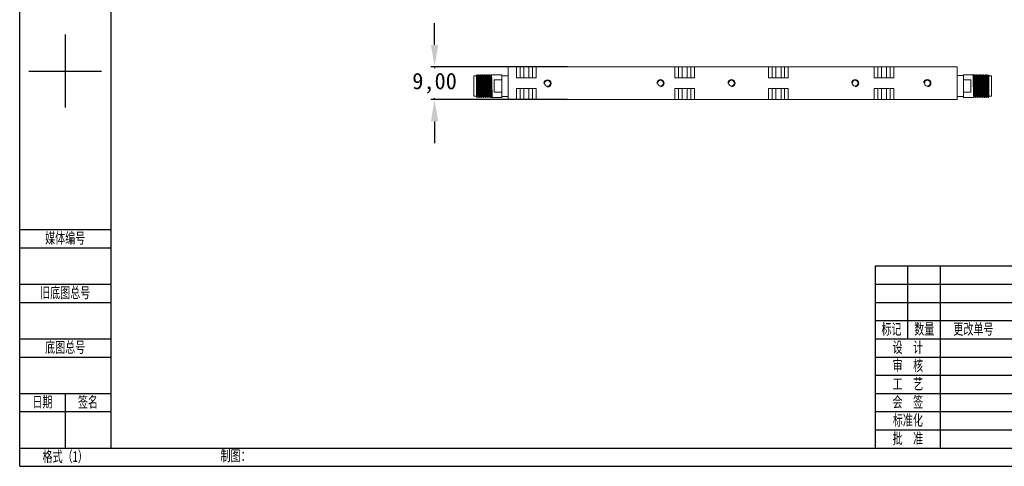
# Model space of a CAD drawing. Header units: millimetres. Extents: x 10 to 887, y 6 to 303.
# Tile 11 of 17: x 467 to 737, y 6 to 129. Entities that reach past the tile are written whole.
import ezdxf

# ---------------------------------------------------------------- set-up
doc = ezdxf.new("R2010")
doc.units = ezdxf.units.MM
doc.header["$PDSIZE"] = -1
doc.layers.add('图框周边', color=6, linetype='Continuous')
doc.layers.add('图框线', color=7, linetype='Continuous', lineweight=30)
doc.styles.add('STYLE1', font='txt', dxfattribs={"width": 0.707})
doc.dimstyles.new('ISO-25', dxfattribs={"dimtxt": 2.5, "dimasz": 2.5, "dimexe": 1.25, "dimexo": 0.625, "dimtad": 1, "dimtxsty": 'Standard', "dimcen": 2.5, "dimadec": 0, "dimazin": 0, "dimtfac": 1, "dimtmove": 0, "dimatfit": 3, "dimfxl": 1, "dimarcsym": 0})

# ---------------------------------------------------------------- blocks, each defined once
blk = doc.blocks.new('*D73')
at = {"color": 0, "lineweight": -2, "transparency": 16777216}
for p, q in [((580.88, 122.15), (580.88, 128.14)), ((617.43, 116.15), (579.89, 116.15)), ((580.88, 116.15), (580.88, 115.81)), ((617.43, 107.15), (579.89, 107.15)), ((580.88, 107.15), (580.88, 107.5)), ((580.88, 101.16), (580.88, 95.17))]:
    blk.add_line(p, q, dxfattribs=at)
at = {"color": 0, "transparency": 16777216}
for points in [[(579.88, 122.15), (581.88, 122.15), (580.88, 116.15)], [(579.88, 101.16), (581.88, 101.16), (580.88, 107.15)]]:
    blk.add_solid(points, dxfattribs=at)
at = {"layer": 'Defpoints', "color": 0, "transparency": 16777216}
for p in [(580.88, 116.15), (618.42, 116.15), (618.42, 107.15)]:
    blk.add_point(p, dxfattribs=at)
at = {"color": 0, "transparency": 16777216, "insert": (580.88, 111.65), "char_height": 6.35, "attachment_point": 5}
blk.add_mtext('{\\H0.70866x;9,00}', dxfattribs=at)

msp = doc.modelspace()

# ---------------------------------------------------------------- linework, layer by layer
at = {"color": 7, "linetype": 'Continuous', "lineweight": 15}
for p, q in [((592.355, 113.661), (591.655, 113.661)), ((591.655, 113.661), (591.655, 108.061)), ((592.355, 111.324), (592.355, 113.661)), ((592.605, 113.961), (592.505, 113.961)), ((593.105, 113.961), (593.005, 113.961)), ((593.605, 113.961), (593.505, 113.961)), ((594.105, 113.961), (594.005, 113.961)), ((594.605, 113.961), (594.505, 113.961)), ((595.105, 113.961), (595.005, 113.961)), ((595.605, 113.961), (595.505, 113.961)), ((596.105, 113.961), (596.005, 113.961)), ((599.355, 113.961), (596.505, 113.961)), ((599.355, 113.711), (599.355, 113.961)), ((599.355, 107.968), (599.355, 113.711)), ((601.055, 113.711), (599.355, 113.711)), ((601.055, 116.155), (601.055, 107.155)), ((603.355, 116.155), (601.055, 116.155)), ((603.355, 113.155), (603.355, 116.155)), ((604.355, 116.155), (603.355, 116.155)), ((604.355, 113.155), (604.355, 116.155)), ((605.355, 116.155), (604.355, 116.155)), ((605.355, 113.155), (605.355, 116.155)), ((606.755, 116.155), (605.355, 116.155)), ((606.755, 113.155), (606.755, 116.155)), ((607.755, 116.155), (606.755, 116.155)), ((607.755, 113.155), (607.755, 116.155)), ((608.755, 116.155), (607.755, 116.155)), ((646.859, 116.155), (608.755, 116.155)), ((608.755, 113.155), (608.755, 116.155)), ((646.859, 113.155), (646.859, 116.155)), ((647.859, 116.155), (646.859, 116.155)), ((647.859, 113.155), (647.859, 116.155)), ((648.859, 116.155), (647.859, 116.155)), ((648.859, 113.155), (648.859, 116.155)), ((650.259, 116.155), (648.859, 116.155)), ((650.259, 113.155), (650.259, 116.155)), ((651.259, 116.155), (650.259, 116.155)), ((651.259, 113.155), (651.259, 116.155)), ((652.259, 116.155), (651.259, 116.155)), ((652.259, 113.155), (652.259, 116.155)), ((672.655, 116.155), (652.259, 116.155)), ((672.655, 113.155), (672.655, 116.155)), ((673.655, 116.155), (672.655, 116.155)), ((673.655, 113.155), (673.655, 116.155)), ((674.655, 116.155), (673.655, 116.155)), ((674.655, 113.155), (674.655, 116.155)), ((676.055, 116.155), (674.655, 116.155)), ((676.055, 113.155), (676.055, 116.155)), ((677.055, 116.155), (676.055, 116.155)), ((677.055, 113.155), (677.055, 116.155)), ((678.055, 116.155), (677.055, 116.155)), ((678.055, 113.155), (678.055, 116.155)), ((701.655, 116.155), (678.055, 116.155)), ((701.655, 113.155), (701.655, 116.155)), ((702.655, 116.155), (701.655, 116.155)), ((702.655, 113.155), (702.655, 116.155)), ((703.655, 116.155), (702.655, 116.155)), ((703.655, 113.155), (703.655, 116.155)), ((705.055, 116.155), (703.655, 116.155)), ((705.055, 113.155), (705.055, 116.155)), ((706.055, 116.155), (705.055, 116.155)), ((706.055, 113.155), (706.055, 116.155)), ((707.055, 116.155), (706.055, 116.155)), ((707.055, 113.155), (707.055, 116.155)), ((724.455, 116.155), (707.055, 116.155)), ((724.455, 116.155), (724.455, 107.155)), ((726.155, 113.754), (724.455, 113.754)), ((728.755, 113.961), (726.155, 113.961)), ((726.155, 113.961), (726.155, 113.754)), ((726.155, 113.754), (726.155, 108.011)), ((728.755, 113.961), (729.155, 113.961)), ((729.155, 113.961), (728.956, 113.531)), ((729.255, 113.961), (729.155, 113.961)), ((729.755, 113.961), (729.655, 113.961)), ((730.255, 113.961), (730.155, 113.961)), ((730.755, 113.961), (730.655, 113.961)), ((731.255, 113.961), (731.155, 113.961)), ((731.755, 113.961), (731.655, 113.961)), ((732.255, 113.961), (732.155, 113.961)), ((732.755, 113.961), (732.655, 113.961)), ((733.855, 113.661), (733.155, 113.661)), ((733.855, 108.061), (733.855, 113.661)), ((597.277, 112.549), (599.355, 112.549)), ((597.277, 109.173), (597.277, 112.549)), ((608.755, 113.155), (603.355, 113.155)), ((652.259, 113.155), (646.859, 113.155)), ((678.055, 113.155), (672.655, 113.155)), ((707.055, 113.155), (701.655, 113.155)), ((726.155, 112.549), (728.233, 112.549)), ((728.233, 112.549), (728.233, 109.173)), ((599.355, 109.173), (597.277, 109.173)), ((603.355, 110.155), (608.755, 110.155)), ((603.355, 110.155), (603.355, 107.155)), ((604.355, 110.155), (604.355, 107.155)), ((605.355, 110.155), (605.355, 107.155)), ((606.755, 110.155), (606.755, 107.155)), ((607.755, 110.155), (607.755, 107.155)), ((608.755, 110.155), (608.755, 107.155)), ((646.855, 110.155), (652.255, 110.155)), ((646.855, 110.155), (646.855, 107.155)), ((647.855, 110.155), (647.855, 107.155)), ((648.855, 110.155), (648.855, 107.155)), ((650.255, 110.155), (650.255, 107.155)), ((651.255, 110.155), (651.255, 107.155)), ((652.255, 110.155), (652.255, 107.155)), ((672.655, 110.155), (678.055, 110.155)), ((672.655, 110.155), (672.655, 107.155)), ((673.655, 110.155), (673.655, 107.155)), ((674.655, 110.155), (674.655, 107.155)), ((676.055, 110.155), (676.055, 107.155)), ((677.055, 110.155), (677.055, 107.155)), ((678.055, 110.155), (678.055, 107.155)), ((701.655, 110.155), (707.055, 110.155)), ((701.655, 110.155), (701.655, 107.155)), ((702.655, 110.155), (702.655, 107.155)), ((703.655, 110.155), (703.655, 107.155)), ((705.055, 110.155), (705.055, 107.155)), ((706.055, 110.155), (706.055, 107.155)), ((707.055, 110.155), (707.055, 107.155)), ((728.233, 109.173), (726.155, 109.173)), ((733.155, 110.397), (733.155, 108.061)), ((591.655, 108.061), (592.355, 108.061)), ((592.755, 107.761), (592.855, 107.761)), ((593.255, 107.761), (593.355, 107.761)), ((593.755, 107.761), (593.855, 107.761)), ((594.255, 107.761), (594.355, 107.761)), ((594.755, 107.761), (594.855, 107.761)), ((595.255, 107.761), (595.355, 107.761)), ((595.755, 107.761), (595.855, 107.761)), ((596.255, 107.761), (596.355, 107.761)), ((596.355, 107.761), (596.554, 108.191)), ((596.755, 107.761), (596.355, 107.761)), ((596.755, 107.761), (599.355, 107.761)), ((599.355, 107.968), (601.055, 107.968)), ((599.355, 107.761), (599.355, 107.968)), ((603.355, 107.155), (601.055, 107.155)), ((603.355, 107.155), (604.355, 107.155)), ((604.355, 107.155), (605.355, 107.155)), ((605.355, 107.155), (606.755, 107.155)), ((606.755, 107.155), (607.755, 107.155)), ((607.755, 107.155), (608.755, 107.155)), ((646.855, 107.155), (608.755, 107.155)), ((646.855, 107.155), (647.855, 107.155)), ((647.855, 107.155), (648.855, 107.155)), ((648.855, 107.155), (650.255, 107.155)), ((650.255, 107.155), (651.255, 107.155)), ((651.255, 107.155), (652.255, 107.155)), ((672.655, 107.155), (652.255, 107.155)), ((672.655, 107.155), (673.655, 107.155)), ((673.655, 107.155), (674.655, 107.155)), ((674.655, 107.155), (676.055, 107.155)), ((676.055, 107.155), (677.055, 107.155)), ((677.055, 107.155), (678.055, 107.155)), ((701.655, 107.155), (678.055, 107.155)), ((701.655, 107.155), (702.655, 107.155)), ((702.655, 107.155), (703.655, 107.155)), ((703.655, 107.155), (705.055, 107.155)), ((705.055, 107.155), (706.055, 107.155)), ((706.055, 107.155), (707.055, 107.155)), ((724.455, 107.155), (707.055, 107.155)), ((724.455, 108.011), (726.155, 108.011)), ((726.155, 108.011), (726.155, 107.761)), ((726.155, 107.761), (729.005, 107.761)), ((729.405, 107.761), (729.505, 107.761)), ((729.905, 107.761), (730.005, 107.761)), ((730.405, 107.761), (730.505, 107.761)), ((730.905, 107.761), (731.005, 107.761)), ((731.405, 107.761), (731.505, 107.761)), ((731.905, 107.761), (732.005, 107.761)), ((732.405, 107.761), (732.505, 107.761)), ((732.905, 107.761), (733.005, 107.761)), ((733.155, 108.061), (733.855, 108.061))]:
    msp.add_line(p, q, dxfattribs=at)
at = {"color": 7, "linetype": 'Continuous', "lineweight": 15, "flags": 128}
msp.add_lwpolyline([(596.301, 113.493), (596.317, 113.497), (596.344, 113.215), (596.372, 112.667), (596.396, 111.951), (596.423, 111.095), (596.451, 110.201), (596.476, 109.411), (596.502, 108.763), (596.53, 108.335), (596.555, 108.193), (596.555, 108.193)], dxfattribs=at)
at = {"color": 7, "linetype": 'Continuous', "lineweight": 15}
for centre in [(611.912, 111.586), (642.944, 111.655), (662.456, 111.655), (696.408, 111.655), (716.254, 111.655)]:
    msp.add_circle(centre, 0.8, dxfattribs=at)
for centre in [(611.912, 111.586), (642.944, 111.655), (662.456, 111.655), (696.408, 111.655), (716.254, 111.655)]:
    msp.add_arc(centre, 1, 270, 180, dxfattribs=at)
for points, knots in [([(592.501, 113.957), (592.468, 113.885), (592.401, 113.74), (592.334, 113.596), (592.301, 113.524)], [0, 0, 0, 0, 0.50005128, 1, 1, 1, 1]), ([(592.755, 107.761), (592.747, 107.795), (592.73, 107.864), (592.701, 108.398), (592.674, 109.186), (592.649, 110.169), (592.62, 111.228), (592.593, 112.247), (592.569, 113.107), (592.54, 113.723), (592.518, 113.921), (592.507, 113.978), (592.502, 113.945), (592.501, 113.934)], [0, 0, 0, 0, 0.10562646, 0.21125215, 0.31689896, 0.42253409, 0.52816694, 0.63381301, 0.73945041, 0.84508428, 0.95072948, 0.98354543, 1, 1, 1, 1]), ([(592.81, 113.524), (592.776, 113.596), (592.709, 113.74), (592.642, 113.885), (592.609, 113.957)], [0, 0, 0, 0, 0.49993556, 1, 1, 1, 1]), ([(592.859, 107.769), (592.858, 107.766), (592.848, 107.74), (592.829, 107.884), (592.801, 108.393), (592.774, 109.187), (592.749, 110.168), (592.72, 111.228), (592.693, 112.246), (592.669, 113.11), (592.64, 113.712), (592.62, 113.934), (592.61, 113.95), (592.609, 113.953)], [0, 0, 0, 0, 0.0165535, 0.1239465, 0.2313387, 0.3387524, 0.4461542, 0.5535537, 0.6609666, 0.7683708, 0.8757713, 0.9831834, 1, 1, 1, 1]), ([(593.001, 113.957), (592.968, 113.885), (592.903, 113.743), (592.837, 113.602), (592.805, 113.533)], [0, 0, 0, 0, 0.5113314, 1, 1, 1, 1]), ([(593.255, 107.761), (593.247, 107.795), (593.23, 107.864), (593.201, 108.398), (593.174, 109.186), (593.149, 110.169), (593.12, 111.228), (593.093, 112.247), (593.069, 113.107), (593.04, 113.723), (593.018, 113.921), (593.007, 113.978), (593.002, 113.945), (593.001, 113.934)], [0, 0, 0, 0, 0.1056268, 0.2112528, 0.3168999, 0.4225353, 0.5281685, 0.6338149, 0.7394526, 0.8450868, 0.9507323, 0.9835484, 1, 1, 1, 1]), ([(593.31, 113.524), (593.276, 113.596), (593.209, 113.74), (593.142, 113.885), (593.109, 113.957)], [0, 0, 0, 0, 0.4999561, 1, 1, 1, 1]), ([(593.359, 107.769), (593.358, 107.766), (593.348, 107.74), (593.329, 107.884), (593.301, 108.393), (593.274, 109.187), (593.249, 110.168), (593.22, 111.228), (593.193, 112.246), (593.169, 113.11), (593.14, 113.712), (593.12, 113.934), (593.11, 113.95), (593.109, 113.953)], [0, 0, 0, 0, 0.0165491, 0.1239434, 0.2313369, 0.3387519, 0.4461551, 0.5535559, 0.6609701, 0.7683756, 0.8757774, 0.9831908, 1, 1, 1, 1]), ([(593.501, 113.957), (593.468, 113.885), (593.403, 113.743), (593.337, 113.602), (593.305, 113.533)], [0, 0, 0, 0, 0.5113322, 1, 1, 1, 1]), ([(593.755, 107.761), (593.747, 107.795), (593.73, 107.864), (593.701, 108.398), (593.674, 109.186), (593.649, 110.169), (593.62, 111.228), (593.593, 112.247), (593.569, 113.107), (593.54, 113.723), (593.518, 113.921), (593.507, 113.978), (593.502, 113.945), (593.501, 113.934)], [0, 0, 0, 0, 0.1056264, 0.211252, 0.3168987, 0.4225337, 0.5281665, 0.6338125, 0.7394498, 0.8450835, 0.9507287, 0.9835446, 1, 1, 1, 1]), ([(593.81, 113.524), (593.776, 113.596), (593.709, 113.74), (593.642, 113.885), (593.609, 113.957)], [0, 0, 0, 0, 0.49994075, 1, 1, 1, 1]), ([(593.859, 107.769), (593.858, 107.766), (593.848, 107.74), (593.829, 107.884), (593.801, 108.393), (593.774, 109.187), (593.749, 110.168), (593.72, 111.228), (593.693, 112.246), (593.669, 113.11), (593.64, 113.712), (593.62, 113.934), (593.61, 113.95), (593.609, 113.953)], [0, 0, 0, 0, 0.0165673, 0.1239597, 0.2313513, 0.3387644, 0.4461656, 0.5535646, 0.6609769, 0.7683805, 0.8757804, 0.9831919, 1, 1, 1, 1]), ([(594.001, 113.957), (593.968, 113.885), (593.903, 113.743), (593.837, 113.602), (593.805, 113.533)], [0, 0, 0, 0, 0.5113314, 1, 1, 1, 1]), ([(594.255, 107.761), (594.247, 107.795), (594.23, 107.864), (594.201, 108.398), (594.174, 109.186), (594.149, 110.169), (594.12, 111.228), (594.093, 112.247), (594.069, 113.107), (594.04, 113.723), (594.018, 113.921), (594.007, 113.978), (594.002, 113.945), (594.001, 113.934)], [0, 0, 0, 0, 0.1056262, 0.2112516, 0.3168982, 0.4225331, 0.5281657, 0.6338115, 0.7394487, 0.8450823, 0.9507272, 0.9835431, 1, 1, 1, 1]), ([(594.31, 113.524), (594.276, 113.596), (594.209, 113.74), (594.142, 113.885), (594.109, 113.957)], [0, 0, 0, 0, 0.4999479, 1, 1, 1, 1]), ([(594.359, 107.769), (594.358, 107.766), (594.348, 107.74), (594.329, 107.884), (594.301, 108.393), (594.274, 109.187), (594.249, 110.168), (594.22, 111.228), (594.193, 112.246), (594.169, 113.11), (594.14, 113.712), (594.12, 113.934), (594.11, 113.95), (594.109, 113.953)], [0, 0, 0, 0, 0.0165482, 0.1239421, 0.2313352, 0.3387498, 0.4461526, 0.553553, 0.6609668, 0.7683719, 0.8757733, 0.9831863, 1, 1, 1, 1]), ([(594.501, 113.957), (594.468, 113.885), (594.403, 113.743), (594.337, 113.602), (594.305, 113.533)], [0, 0, 0, 0, 0.5113314, 1, 1, 1, 1]), ([(594.755, 107.761), (594.747, 107.795), (594.73, 107.864), (594.701, 108.398), (594.674, 109.186), (594.649, 110.169), (594.62, 111.228), (594.593, 112.247), (594.569, 113.107), (594.54, 113.723), (594.518, 113.921), (594.507, 113.978), (594.503, 113.945), (594.501, 113.934)], [0, 0, 0, 0, 0.10562686, 0.21125293, 0.31690014, 0.42253566, 0.52816891, 0.63381538, 0.73945318, 0.84508743, 0.95073303, 0.98354909, 1, 1, 1, 1]), ([(594.81, 113.524), (594.776, 113.596), (594.709, 113.74), (594.642, 113.885), (594.609, 113.957)], [0, 0, 0, 0, 0.49995629, 1, 1, 1, 1]), ([(594.859, 107.769), (594.858, 107.766), (594.848, 107.74), (594.829, 107.884), (594.801, 108.393), (594.774, 109.187), (594.749, 110.168), (594.72, 111.228), (594.693, 112.246), (594.669, 113.11), (594.64, 113.712), (594.62, 113.934), (594.61, 113.95), (594.609, 113.953)], [0, 0, 0, 0, 0.0165581, 0.1239509, 0.231343, 0.3387565, 0.4461581, 0.5535575, 0.6609702, 0.7683742, 0.8757746, 0.9831864, 1, 1, 1, 1]), ([(595.001, 113.957), (594.968, 113.885), (594.903, 113.743), (594.837, 113.602), (594.805, 113.533)], [0, 0, 0, 0, 0.5113251, 1, 1, 1, 1]), ([(595.255, 107.761), (595.247, 107.795), (595.23, 107.864), (595.201, 108.398), (595.174, 109.186), (595.149, 110.169), (595.12, 111.228), (595.093, 112.247), (595.069, 113.107), (595.04, 113.723), (595.018, 113.921), (595.007, 113.978), (595.002, 113.945), (595.001, 113.934)], [0, 0, 0, 0, 0.10562606, 0.21125133, 0.31689773, 0.42253245, 0.52816491, 0.63381057, 0.73944757, 0.84508102, 0.95072582, 0.98354164, 1, 1, 1, 1]), ([(595.31, 113.524), (595.276, 113.596), (595.209, 113.74), (595.142, 113.885), (595.109, 113.957)], [0, 0, 0, 0, 0.4999468, 1, 1, 1, 1]), ([(595.359, 107.769), (595.358, 107.766), (595.348, 107.74), (595.329, 107.884), (595.301, 108.393), (595.274, 109.187), (595.249, 110.168), (595.22, 111.228), (595.193, 112.246), (595.169, 113.11), (595.14, 113.712), (595.12, 113.934), (595.11, 113.95), (595.109, 113.953)], [0, 0, 0, 0, 0.0165558, 0.1239488, 0.231341, 0.33875469, 0.4461565, 0.55355601, 0.66096895, 0.76837307, 0.8757736, 0.98318566, 1, 1, 1, 1]), ([(595.501, 113.957), (595.468, 113.885), (595.403, 113.743), (595.337, 113.602), (595.305, 113.533)], [0, 0, 0, 0, 0.51133217, 1, 1, 1, 1]), ([(595.755, 107.761), (595.747, 107.795), (595.73, 107.864), (595.701, 108.398), (595.674, 109.186), (595.649, 110.169), (595.62, 111.228), (595.593, 112.247), (595.569, 113.107), (595.54, 113.723), (595.518, 113.921), (595.507, 113.978), (595.502, 113.945), (595.501, 113.934)], [0, 0, 0, 0, 0.1056262, 0.2112516, 0.3168982, 0.4225331, 0.5281657, 0.6338115, 0.7394487, 0.8450823, 0.9507272, 0.9835431, 1, 1, 1, 1]), ([(595.81, 113.524), (595.776, 113.596), (595.709, 113.74), (595.642, 113.885), (595.609, 113.957)], [0, 0, 0, 0, 0.499953, 1, 1, 1, 1]), ([(595.859, 107.769), (595.858, 107.766), (595.848, 107.74), (595.829, 107.884), (595.801, 108.393), (595.774, 109.187), (595.749, 110.168), (595.72, 111.228), (595.693, 112.246), (595.669, 113.11), (595.64, 113.712), (595.62, 113.934), (595.61, 113.95), (595.609, 113.953)], [0, 0, 0, 0, 0.01655, 0.1239454, 0.23134, 0.3387561, 0.4461603, 0.5535622, 0.6609775, 0.7683841, 0.875787, 0.9832014, 1, 1, 1, 1]), ([(596.001, 113.957), (595.968, 113.885), (595.903, 113.743), (595.837, 113.602), (595.805, 113.533)], [0, 0, 0, 0, 0.5113251, 1, 1, 1, 1]), ([(596.255, 107.761), (596.247, 107.795), (596.23, 107.864), (596.201, 108.398), (596.174, 109.186), (596.149, 110.169), (596.12, 111.228), (596.093, 112.247), (596.069, 113.107), (596.04, 113.723), (596.018, 113.921), (596.007, 113.978), (596.002, 113.945), (596.001, 113.934)], [0, 0, 0, 0, 0.1056261, 0.2112513, 0.3168977, 0.4225325, 0.5281649, 0.6338106, 0.7394476, 0.845081, 0.9507258, 0.9835416, 1, 1, 1, 1]), ([(596.31, 113.524), (596.276, 113.596), (596.209, 113.74), (596.142, 113.885), (596.109, 113.957)], [0, 0, 0, 0, 0.4999417, 1, 1, 1, 1]), ([(596.355, 107.761), (596.347, 107.795), (596.33, 107.864), (596.301, 108.398), (596.274, 109.186), (596.249, 110.169), (596.22, 111.228), (596.193, 112.246), (596.169, 113.11), (596.14, 113.712), (596.12, 113.934), (596.11, 113.95), (596.109, 113.953)], [0, 0, 0, 0, 0.10920082, 0.21840084, 0.3276227, 0.43683248, 0.54603992, 0.65526102, 0.76447315, 0.87368162, 0.98290182, 1, 1, 1, 1]), ([(596.501, 113.957), (596.468, 113.885), (596.403, 113.743), (596.337, 113.602), (596.305, 113.533)], [0, 0, 0, 0, 0.5113396, 1, 1, 1, 1]), ([(596.755, 107.761), (596.747, 107.795), (596.73, 107.864), (596.701, 108.398), (596.674, 109.186), (596.649, 110.169), (596.62, 111.228), (596.593, 112.247), (596.569, 113.107), (596.54, 113.723), (596.518, 113.921), (596.507, 113.978), (596.502, 113.945), (596.501, 113.934)], [0, 0, 0, 0, 0.1056252, 0.2112495, 0.3168951, 0.4225289, 0.5281604, 0.6338052, 0.7394413, 0.8450739, 0.9507178, 0.9835333, 1, 1, 1, 1]), ([(728.755, 113.961), (728.764, 113.927), (728.781, 113.858), (728.81, 113.324), (728.836, 112.536), (728.861, 111.553), (728.89, 110.494), (728.917, 109.475), (728.942, 108.615), (728.97, 107.999), (728.992, 107.801), (729.004, 107.744), (729.008, 107.777), (729.009, 107.788)], [0, 0, 0, 0, 0.1056252, 0.2112499, 0.3168948, 0.4225289, 0.5281611, 0.6338058, 0.7394419, 0.8450739, 0.9507178, 0.9835341, 1, 1, 1, 1]), ([(728.96, 113.524), (728.926, 113.596), (728.859, 113.74), (728.792, 113.885), (728.759, 113.957)], [0, 0, 0, 0, 0.49995497, 1, 1, 1, 1]), ([(729.155, 113.961), (729.164, 113.927), (729.181, 113.858), (729.21, 113.324), (729.236, 112.536), (729.261, 111.553), (729.29, 110.494), (729.317, 109.476), (729.342, 108.613), (729.371, 108.007), (729.392, 107.779), (729.403, 107.764), (729.405, 107.761)], [0, 0, 0, 0, 0.1073936, 0.2147865, 0.3222001, 0.4296027, 0.5370034, 0.6444168, 0.7518213, 0.8592218, 0.9666343, 1, 1, 1, 1]), ([(729.255, 113.961), (729.264, 113.927), (729.281, 113.858), (729.31, 113.324), (729.336, 112.536), (729.361, 111.553), (729.39, 110.494), (729.417, 109.475), (729.442, 108.615), (729.47, 107.999), (729.492, 107.801), (729.504, 107.744), (729.508, 107.777), (729.509, 107.788)], [0, 0, 0, 0, 0.1056261, 0.2112516, 0.3168975, 0.4225324, 0.5281656, 0.6338112, 0.7394481, 0.8450811, 0.9507258, 0.9835424, 1, 1, 1, 1]), ([(729.46, 113.524), (729.426, 113.596), (729.359, 113.74), (729.292, 113.885), (729.259, 113.957)], [0, 0, 0, 0, 0.49994778, 1, 1, 1, 1]), ([(729.651, 113.957), (729.618, 113.885), (729.553, 113.743), (729.487, 113.602), (729.455, 113.533)], [0, 0, 0, 0, 0.5111473, 1, 1, 1, 1]), ([(729.655, 113.961), (729.664, 113.927), (729.681, 113.858), (729.71, 113.324), (729.736, 112.536), (729.761, 111.553), (729.79, 110.494), (729.817, 109.476), (729.842, 108.613), (729.871, 108.007), (729.892, 107.779), (729.903, 107.764), (729.905, 107.761)], [0, 0, 0, 0, 0.1073936, 0.2147865, 0.3222001, 0.4296027, 0.5370034, 0.6444167, 0.7518213, 0.8592218, 0.9666343, 1, 1, 1, 1]), ([(729.755, 113.961), (729.764, 113.927), (729.781, 113.858), (729.81, 113.324), (729.836, 112.536), (729.861, 111.553), (729.89, 110.494), (729.917, 109.475), (729.942, 108.615), (729.97, 107.999), (729.992, 107.801), (730.004, 107.744), (730.008, 107.777), (730.009, 107.788)], [0, 0, 0, 0, 0.10562628, 0.21125196, 0.31689795, 0.42253307, 0.52816637, 0.63381214, 0.73944924, 0.84508236, 0.95072726, 0.98354385, 1, 1, 1, 1]), ([(729.96, 113.524), (729.926, 113.596), (729.859, 113.74), (729.792, 113.885), (729.759, 113.957)], [0, 0, 0, 0, 0.4999479, 1, 1, 1, 1]), ([(730.151, 113.957), (730.118, 113.885), (730.053, 113.743), (729.987, 113.602), (729.955, 113.533)], [0, 0, 0, 0, 0.51132389, 1, 1, 1, 1]), ([(730.155, 113.961), (730.164, 113.927), (730.181, 113.858), (730.21, 113.324), (730.236, 112.536), (730.261, 111.553), (730.29, 110.494), (730.317, 109.476), (730.342, 108.613), (730.371, 108.007), (730.392, 107.779), (730.403, 107.764), (730.405, 107.761)], [0, 0, 0, 0, 0.1073936, 0.2147865, 0.3222001, 0.4296027, 0.5370034, 0.6444168, 0.7518213, 0.8592218, 0.9666343, 1, 1, 1, 1]), ([(730.255, 113.961), (730.264, 113.927), (730.281, 113.858), (730.31, 113.324), (730.336, 112.536), (730.361, 111.553), (730.39, 110.494), (730.417, 109.475), (730.442, 108.615), (730.47, 107.999), (730.492, 107.801), (730.504, 107.744), (730.508, 107.777), (730.509, 107.788)], [0, 0, 0, 0, 0.105626, 0.2112515, 0.3168972, 0.4225321, 0.5281652, 0.6338107, 0.7394476, 0.8450805, 0.9507251, 0.9835417, 1, 1, 1, 1]), ([(730.46, 113.524), (730.426, 113.596), (730.359, 113.74), (730.292, 113.885), (730.259, 113.957)], [0, 0, 0, 0, 0.4999581, 1, 1, 1, 1]), ([(730.651, 113.957), (730.618, 113.885), (730.553, 113.743), (730.487, 113.602), (730.455, 113.533)], [0, 0, 0, 0, 0.51145257, 1, 1, 1, 1]), ([(730.655, 113.961), (730.664, 113.927), (730.681, 113.858), (730.71, 113.324), (730.736, 112.536), (730.761, 111.553), (730.79, 110.494), (730.817, 109.476), (730.842, 108.613), (730.871, 108.007), (730.892, 107.779), (730.903, 107.764), (730.905, 107.761)], [0, 0, 0, 0, 0.1073936, 0.2147865, 0.3222001, 0.4296027, 0.5370034, 0.6444168, 0.7518213, 0.8592218, 0.9666343, 1, 1, 1, 1]), ([(730.755, 113.961), (730.764, 113.927), (730.781, 113.858), (730.81, 113.324), (730.836, 112.536), (730.861, 111.553), (730.89, 110.494), (730.917, 109.475), (730.942, 108.615), (730.97, 107.999), (730.992, 107.801), (731.004, 107.744), (731.008, 107.777), (731.009, 107.788)], [0, 0, 0, 0, 0.1056269, 0.2112531, 0.3168997, 0.4225354, 0.5281693, 0.6338156, 0.7394533, 0.845087, 0.9507324, 0.9835492, 1, 1, 1, 1]), ([(730.96, 113.524), (730.926, 113.596), (730.859, 113.74), (730.792, 113.885), (730.759, 113.957)], [0, 0, 0, 0, 0.4999512, 1, 1, 1, 1]), ([(731.151, 113.957), (731.118, 113.885), (731.053, 113.743), (730.987, 113.602), (730.955, 113.533)], [0, 0, 0, 0, 0.51129371, 1, 1, 1, 1]), ([(731.155, 113.961), (731.164, 113.927), (731.181, 113.858), (731.21, 113.324), (731.236, 112.536), (731.261, 111.553), (731.29, 110.494), (731.317, 109.476), (731.342, 108.613), (731.371, 108.007), (731.392, 107.779), (731.403, 107.764), (731.405, 107.761)], [0, 0, 0, 0, 0.1073936, 0.2147865, 0.3222001, 0.4296027, 0.5370034, 0.6444168, 0.7518213, 0.8592218, 0.9666343, 1, 1, 1, 1]), ([(731.255, 113.961), (731.264, 113.927), (731.281, 113.858), (731.31, 113.324), (731.336, 112.536), (731.361, 111.553), (731.39, 110.494), (731.417, 109.475), (731.442, 108.615), (731.47, 107.999), (731.492, 107.801), (731.504, 107.744), (731.508, 107.777), (731.509, 107.788)], [0, 0, 0, 0, 0.1056263, 0.211252, 0.316898, 0.4225331, 0.5281664, 0.6338121, 0.7394492, 0.8450823, 0.9507272, 0.9835439, 1, 1, 1, 1]), ([(731.46, 113.524), (731.426, 113.596), (731.359, 113.74), (731.292, 113.885), (731.259, 113.957)], [0, 0, 0, 0, 0.499948, 1, 1, 1, 1]), ([(731.651, 113.957), (731.618, 113.885), (731.553, 113.743), (731.487, 113.602), (731.455, 113.533)], [0, 0, 0, 0, 0.51138025, 1, 1, 1, 1]), ([(731.655, 113.961), (731.664, 113.927), (731.681, 113.858), (731.71, 113.324), (731.736, 112.536), (731.761, 111.553), (731.79, 110.494), (731.817, 109.476), (731.842, 108.613), (731.871, 108.007), (731.892, 107.779), (731.903, 107.764), (731.905, 107.761)], [0, 0, 0, 0, 0.1073936, 0.2147865, 0.3222001, 0.4296027, 0.5370034, 0.6444168, 0.7518213, 0.8592218, 0.9666343, 1, 1, 1, 1]), ([(731.755, 113.961), (731.764, 113.927), (731.781, 113.858), (731.81, 113.324), (731.836, 112.536), (731.861, 111.553), (731.89, 110.494), (731.917, 109.475), (731.942, 108.615), (731.97, 107.999), (731.992, 107.801), (732.004, 107.744), (732.008, 107.777), (732.009, 107.788)], [0, 0, 0, 0, 0.10562647, 0.2112523, 0.31689846, 0.42253375, 0.52816722, 0.63381318, 0.73945044, 0.84508373, 0.9507288, 0.98354546, 1, 1, 1, 1]), ([(731.96, 113.524), (731.926, 113.596), (731.859, 113.74), (731.792, 113.885), (731.759, 113.957)], [0, 0, 0, 0, 0.49995123, 1, 1, 1, 1]), ([(732.151, 113.957), (732.118, 113.885), (732.053, 113.743), (731.987, 113.602), (731.955, 113.533)], [0, 0, 0, 0, 0.5112221, 1, 1, 1, 1]), ([(732.155, 113.961), (732.164, 113.927), (732.181, 113.858), (732.21, 113.324), (732.236, 112.536), (732.261, 111.553), (732.29, 110.494), (732.317, 109.476), (732.342, 108.613), (732.371, 108.007), (732.392, 107.779), (732.403, 107.764), (732.405, 107.761)], [0, 0, 0, 0, 0.1073936, 0.2147865, 0.3222001, 0.4296027, 0.5370034, 0.6444168, 0.7518213, 0.8592218, 0.9666343, 1, 1, 1, 1]), ([(732.255, 113.961), (732.264, 113.927), (732.281, 113.858), (732.31, 113.324), (732.336, 112.536), (732.361, 111.553), (732.39, 110.494), (732.417, 109.475), (732.442, 108.615), (732.47, 107.999), (732.492, 107.801), (732.504, 107.744), (732.508, 107.777), (732.509, 107.788)], [0, 0, 0, 0, 0.1056269, 0.2112531, 0.3168997, 0.4225354, 0.5281693, 0.6338156, 0.7394533, 0.845087, 0.9507325, 0.9835492, 1, 1, 1, 1]), ([(732.46, 113.524), (732.426, 113.596), (732.359, 113.74), (732.292, 113.885), (732.259, 113.957)], [0, 0, 0, 0, 0.4999447, 1, 1, 1, 1]), ([(732.651, 113.957), (732.618, 113.885), (732.553, 113.743), (732.487, 113.602), (732.455, 113.533)], [0, 0, 0, 0, 0.51132769, 1, 1, 1, 1]), ([(732.655, 113.961), (732.664, 113.927), (732.681, 113.858), (732.71, 113.324), (732.736, 112.536), (732.761, 111.553), (732.79, 110.494), (732.817, 109.476), (732.842, 108.613), (732.871, 108.007), (732.892, 107.779), (732.903, 107.764), (732.905, 107.761)], [0, 0, 0, 0, 0.1073936, 0.2147865, 0.3222001, 0.4296027, 0.5370034, 0.6444168, 0.7518213, 0.8592218, 0.9666343, 1, 1, 1, 1]), ([(732.755, 113.961), (732.764, 113.927), (732.781, 113.858), (732.81, 113.324), (732.836, 112.536), (732.861, 111.553), (732.89, 110.494), (732.917, 109.475), (732.942, 108.615), (732.97, 107.999), (732.992, 107.801), (733.004, 107.744), (733.008, 107.777), (733.009, 107.788)], [0, 0, 0, 0, 0.1056265, 0.2112525, 0.3168987, 0.4225341, 0.5281676, 0.6338136, 0.739451, 0.8450844, 0.9507295, 0.9835462, 1, 1, 1, 1]), ([(732.96, 113.524), (732.926, 113.596), (732.859, 113.74), (732.792, 113.885), (732.759, 113.957)], [0, 0, 0, 0, 0.499955, 1, 1, 1, 1]), ([(733.151, 113.957), (733.118, 113.885), (733.053, 113.743), (732.987, 113.602), (732.955, 113.533)], [0, 0, 0, 0, 0.5114795, 1, 1, 1, 1]), ([(733.155, 113.961), (733.155, 113.911), (733.155, 113.81), (733.155, 113.247), (733.155, 112.451), (733.155, 111.493), (733.155, 110.783), (733.155, 110.435), (733.155, 110.397)], [0, 0, 0, 0, 0.1976435, 0.3952927, 0.5927236, 0.7905183, 0.977596, 1, 1, 1, 1]), ([(592.355, 113.026), (592.361, 112.905), (592.376, 112.601), (592.397, 111.93), (592.424, 111.063), (592.452, 110.167), (592.476, 109.354), (592.503, 108.694), (592.531, 108.298), (592.549, 108.143), (592.558, 108.206), (592.56, 108.214)], [0, 0, 0, 0, 0.0838819, 0.2093506, 0.3388367, 0.4699429, 0.5959517, 0.7245176, 0.8558578, 0.9827938, 1, 1, 1, 1]), ([(592.355, 107.761), (592.355, 107.811), (592.355, 107.912), (592.355, 108.475), (592.355, 109.271), (592.355, 110.229), (592.355, 110.939), (592.355, 111.287), (592.355, 111.324)], [0, 0, 0, 0, 0.1976421, 0.3952913, 0.5927221, 0.7905167, 0.977596, 1, 1, 1, 1]), ([(592.81, 113.492), (592.813, 113.494), (592.824, 113.501), (592.846, 113.214), (592.874, 112.663), (592.9, 111.816), (592.935, 110.728), (592.97, 109.558), (593.003, 108.66), (593.036, 108.181), (593.054, 108.238), (593.06, 108.258)], [0, 0, 0, 0, 0.0380732, 0.1451726, 0.2524209, 0.3554287, 0.4974838, 0.6380089, 0.7772473, 0.9199533, 1, 1, 1, 1]), ([(593.301, 113.463), (593.307, 113.484), (593.324, 113.541), (593.357, 113.062), (593.391, 112.164), (593.426, 110.994), (593.46, 109.906), (593.486, 109.059), (593.514, 108.508), (593.536, 108.22), (593.548, 108.228), (593.551, 108.23)], [0, 0, 0, 0, 0.0800461, 0.2227336, 0.3619538, 0.5024614, 0.6444971, 0.7474923, 0.8547261, 0.9618118, 1, 1, 1, 1]), ([(593.801, 113.508), (593.802, 113.516), (593.812, 113.579), (593.829, 113.424), (593.858, 113.028), (593.884, 112.368), (593.908, 111.555), (593.937, 110.66), (593.964, 109.79), (593.987, 109.036), (594.015, 108.486), (594.04, 108.191), (594.054, 108.217), (594.06, 108.227)], [0, 0, 0, 0, 0.0134094, 0.1137225, 0.2175155, 0.3191164, 0.4186974, 0.5223051, 0.6246333, 0.7237867, 0.8270605, 0.9299788, 1, 1, 1, 1]), ([(594.301, 113.505), (594.302, 113.514), (594.312, 113.576), (594.33, 113.414), (594.359, 113.007), (594.385, 112.34), (594.409, 111.522), (594.438, 110.626), (594.465, 109.76), (594.488, 109.011), (594.516, 108.471), (594.541, 108.187), (594.554, 108.217), (594.56, 108.229)], [0, 0, 0, 0, 0.0171255, 0.1176611, 0.2214869, 0.322912, 0.4226455, 0.5263211, 0.628505, 0.7277398, 0.831115, 0.9339203, 1, 1, 1, 1]), ([(594.801, 113.501), (594.803, 113.512), (594.813, 113.574), (594.831, 113.404), (594.86, 112.986), (594.886, 112.312), (594.91, 111.49), (594.939, 110.593), (594.965, 109.73), (594.989, 108.986), (595.017, 108.455), (595.041, 108.183), (595.055, 108.217), (595.06, 108.23)], [0, 0, 0, 0, 0.0208491, 0.1215773, 0.225391, 0.3265984, 0.426466, 0.5301642, 0.6321602, 0.7314592, 0.8348924, 0.9375418, 1, 1, 1, 1]), ([(595.301, 113.471), (595.308, 113.485), (595.327, 113.519), (595.361, 112.982), (595.394, 112.042), (595.43, 110.861), (595.466, 109.68), (595.499, 108.74), (595.534, 108.203), (595.552, 108.237), (595.56, 108.251)], [0, 0, 0, 0, 0.0925452, 0.23034, 0.3637742, 0.5000034, 0.6362327, 0.7696669, 0.9074617, 1, 1, 1, 1]), ([(595.801, 113.492), (595.806, 113.504), (595.819, 113.538), (595.843, 113.267), (595.871, 112.736), (595.895, 111.992), (595.922, 111.129), (595.95, 110.232), (595.975, 109.41), (596.001, 108.736), (596.029, 108.318), (596.048, 108.148), (596.058, 108.21), (596.06, 108.22)], [0, 0, 0, 0, 0.0623273, 0.1650182, 0.268493, 0.3678313, 0.4698682, 0.5736081, 0.6735166, 0.774764, 0.8786199, 0.9793884, 1, 1, 1, 1]), ([(729.201, 108.227), (729.198, 108.224), (729.188, 108.209), (729.166, 108.477), (729.138, 109.009), (729.114, 109.76), (729.088, 110.627), (729.059, 111.522), (729.035, 112.342), (729.009, 112.999), (728.98, 113.444), (728.964, 113.501), (728.955, 113.529)], [0, 0, 0, 0, 0.0306288, 0.1393297, 0.2486331, 0.3535589, 0.4616027, 0.5712238, 0.6766772, 0.7839182, 0.8936981, 1, 1, 1, 1]), ([(729.701, 108.225), (729.699, 108.221), (729.688, 108.204), (729.667, 108.462), (729.639, 108.985), (729.615, 109.73), (729.589, 110.593), (729.56, 111.49), (729.536, 112.312), (729.51, 112.986), (729.481, 113.404), (729.463, 113.574), (729.453, 113.512), (729.451, 113.502)], [0, 0, 0, 0, 0.0263383, 0.1329712, 0.2404167, 0.3435683, 0.4495217, 0.5572432, 0.6609854, 0.7661195, 0.873961, 0.9785972, 1, 1, 1, 1]), ([(730.21, 108.251), (730.202, 108.237), (730.184, 108.203), (730.149, 108.74), (730.116, 109.68), (730.08, 110.861), (730.044, 112.042), (730.011, 112.982), (729.977, 113.519), (729.958, 113.485), (729.951, 113.471)], [0, 0, 0, 0, 0.0925452, 0.23034, 0.3637742, 0.5000034, 0.6362327, 0.7696669, 0.9074617, 1, 1, 1, 1]), ([(730.71, 108.221), (730.708, 108.21), (730.698, 108.148), (730.679, 108.318), (730.651, 108.736), (730.625, 109.41), (730.6, 110.232), (730.572, 111.129), (730.545, 111.992), (730.521, 112.737), (730.493, 113.26), (730.472, 113.518), (730.462, 113.501), (730.46, 113.497)], [0, 0, 0, 0, 0.0216541, 0.1262723, 0.2340958, 0.3392112, 0.4429366, 0.5506397, 0.6565749, 0.7597082, 0.8671354, 0.9737502, 1, 1, 1, 1]), ([(731.201, 108.217), (731.194, 108.242), (731.178, 108.297), (731.152, 108.724), (731.125, 109.379), (731.101, 110.2), (731.073, 111.095), (731.046, 111.962), (731.022, 112.713), (730.994, 113.245), (730.973, 113.513), (730.962, 113.498), (730.96, 113.495)], [0, 0, 0, 0, 0.0898056, 0.2015958, 0.3108007, 0.4181852, 0.5298137, 0.6398352, 0.7466824, 0.8579881, 0.9686795, 1, 1, 1, 1]), ([(731.701, 108.221), (731.694, 108.242), (731.679, 108.29), (731.653, 108.704), (731.626, 109.351), (731.602, 110.168), (731.574, 111.062), (731.547, 111.932), (731.523, 112.686), (731.495, 113.236), (731.47, 113.531), (731.456, 113.505), (731.451, 113.495)], [0, 0, 0, 0, 0.0821104, 0.1896059, 0.2948308, 0.3979628, 0.5052668, 0.6112452, 0.7139347, 0.8208921, 0.9274812, 1, 1, 1, 1]), ([(732.201, 108.251), (732.197, 108.243), (732.183, 108.208), (732.153, 108.669), (732.12, 109.556), (732.085, 110.728), (732.05, 111.816), (732.024, 112.661), (731.996, 113.22), (731.971, 113.526), (731.957, 113.506), (731.951, 113.497)], [0, 0, 0, 0, 0.0415534, 0.1842632, 0.3235057, 0.4640345, 0.6060932, 0.7091042, 0.8163546, 0.9234567, 1, 1, 1, 1]), ([(732.71, 108.225), (732.704, 108.216), (732.69, 108.196), (732.664, 108.502), (732.636, 109.061), (732.61, 109.906), (732.576, 110.994), (732.541, 112.164), (732.507, 113.062), (732.474, 113.541), (732.457, 113.484), (732.451, 113.463)], [0, 0, 0, 0, 0.0738408, 0.1769581, 0.2802172, 0.379396, 0.5161681, 0.6514687, 0.7855301, 0.9229298, 1, 1, 1, 1]), ([(733.155, 108.696), (733.149, 108.817), (733.134, 109.121), (733.114, 109.792), (733.087, 110.659), (733.058, 111.555), (733.034, 112.368), (733.008, 113.028), (732.979, 113.424), (732.962, 113.579), (732.952, 113.515), (732.951, 113.508)], [0, 0, 0, 0, 0.08388251, 0.20935046, 0.33883675, 0.46994176, 0.59595144, 0.72451717, 0.85585671, 0.98279271, 1, 1, 1, 1]), ([(592.551, 108.198), (592.584, 108.126), (592.651, 107.982), (592.718, 107.837), (592.751, 107.765)], [0, 0, 0, 0, 0.4999488, 1, 1, 1, 1]), ([(593.051, 108.198), (593.084, 108.126), (593.151, 107.982), (593.218, 107.837), (593.251, 107.765)], [0, 0, 0, 0, 0.4999487, 1, 1, 1, 1]), ([(593.551, 108.198), (593.584, 108.126), (593.651, 107.982), (593.718, 107.837), (593.751, 107.765)], [0, 0, 0, 0, 0.4999479, 1, 1, 1, 1]), ([(594.051, 108.198), (594.084, 108.126), (594.151, 107.982), (594.218, 107.837), (594.251, 107.765)], [0, 0, 0, 0, 0.4999542, 1, 1, 1, 1]), ([(594.551, 108.198), (594.584, 108.126), (594.651, 107.982), (594.718, 107.837), (594.751, 107.765)], [0, 0, 0, 0, 0.4999479, 1, 1, 1, 1]), ([(595.051, 108.198), (595.084, 108.126), (595.151, 107.982), (595.218, 107.837), (595.251, 107.765)], [0, 0, 0, 0, 0.4999485, 1, 1, 1, 1]), ([(595.551, 108.198), (595.584, 108.126), (595.651, 107.982), (595.718, 107.837), (595.751, 107.765)], [0, 0, 0, 0, 0.49994872, 1, 1, 1, 1]), ([(596.051, 108.198), (596.084, 108.126), (596.151, 107.982), (596.218, 107.837), (596.251, 107.765)], [0, 0, 0, 0, 0.4999486, 1, 1, 1, 1]), ([(596.551, 108.198), (596.584, 108.126), (596.651, 107.982), (596.718, 107.837), (596.751, 107.765)], [0, 0, 0, 0, 0.4999479, 1, 1, 1, 1]), ([(729.201, 108.198), (729.234, 108.126), (729.301, 107.982), (729.368, 107.837), (729.401, 107.765)], [0, 0, 0, 0, 0.4999529, 1, 1, 1, 1]), ([(729.701, 108.198), (729.734, 108.126), (729.801, 107.982), (729.868, 107.837), (729.901, 107.765)], [0, 0, 0, 0, 0.4999451, 1, 1, 1, 1]), ([(730.201, 108.198), (730.234, 108.126), (730.301, 107.982), (730.368, 107.837), (730.401, 107.765)], [0, 0, 0, 0, 0.4999468, 1, 1, 1, 1]), ([(730.701, 108.198), (730.734, 108.126), (730.801, 107.982), (730.868, 107.837), (730.901, 107.765)], [0, 0, 0, 0, 0.4999554, 1, 1, 1, 1]), ([(731.201, 108.198), (731.234, 108.126), (731.301, 107.982), (731.368, 107.837), (731.401, 107.765)], [0, 0, 0, 0, 0.4999479, 1, 1, 1, 1]), ([(731.701, 108.198), (731.734, 108.126), (731.801, 107.982), (731.868, 107.837), (731.901, 107.765)], [0, 0, 0, 0, 0.4999432, 1, 1, 1, 1]), ([(732.201, 108.198), (732.234, 108.126), (732.301, 107.982), (732.368, 107.837), (732.401, 107.765)], [0, 0, 0, 0, 0.4999457, 1, 1, 1, 1]), ([(732.701, 108.198), (732.734, 108.126), (732.801, 107.982), (732.868, 107.837), (732.901, 107.765)], [0, 0, 0, 0, 0.4999498, 1, 1, 1, 1]), ([(733.009, 107.765), (733.042, 107.837), (733.109, 107.982), (733.176, 108.126), (733.21, 108.198)], [0, 0, 0, 0, 0.5000488, 1, 1, 1, 1]), ([(592.359, 107.765), (592.392, 107.837), (592.458, 107.978), (592.523, 108.12), (592.555, 108.189)], [0, 0, 0, 0, 0.5114878, 1, 1, 1, 1]), ([(592.859, 107.765), (592.892, 107.837), (592.958, 107.978), (593.023, 108.12), (593.055, 108.189)], [0, 0, 0, 0, 0.5113239, 1, 1, 1, 1]), ([(593.359, 107.765), (593.392, 107.837), (593.458, 107.978), (593.523, 108.12), (593.555, 108.189)], [0, 0, 0, 0, 0.5112286, 1, 1, 1, 1]), ([(593.859, 107.765), (593.892, 107.837), (593.958, 107.978), (594.023, 108.12), (594.055, 108.189)], [0, 0, 0, 0, 0.51138597, 1, 1, 1, 1]), ([(594.359, 107.765), (594.392, 107.837), (594.458, 107.978), (594.523, 108.12), (594.555, 108.189)], [0, 0, 0, 0, 0.5112883, 1, 1, 1, 1]), ([(594.859, 107.765), (594.892, 107.837), (594.958, 107.978), (595.023, 108.12), (595.055, 108.189)], [0, 0, 0, 0, 0.5114517, 1, 1, 1, 1]), ([(595.359, 107.765), (595.392, 107.837), (595.458, 107.978), (595.523, 108.12), (595.555, 108.189)], [0, 0, 0, 0, 0.5113376, 1, 1, 1, 1]), ([(595.859, 107.765), (595.892, 107.837), (595.958, 107.978), (596.023, 108.12), (596.055, 108.189)], [0, 0, 0, 0, 0.5111547, 1, 1, 1, 1]), ([(729.009, 107.765), (729.042, 107.837), (729.108, 107.978), (729.173, 108.12), (729.205, 108.189)], [0, 0, 0, 0, 0.5113495, 1, 1, 1, 1]), ([(729.509, 107.765), (729.542, 107.837), (729.608, 107.978), (729.673, 108.12), (729.705, 108.189)], [0, 0, 0, 0, 0.5113354, 1, 1, 1, 1]), ([(730.009, 107.765), (730.042, 107.837), (730.108, 107.978), (730.173, 108.12), (730.205, 108.189)], [0, 0, 0, 0, 0.5113354, 1, 1, 1, 1]), ([(730.509, 107.765), (730.542, 107.837), (730.608, 107.978), (730.673, 108.12), (730.705, 108.189)], [0, 0, 0, 0, 0.5113387, 1, 1, 1, 1]), ([(731.009, 107.765), (731.042, 107.837), (731.108, 107.978), (731.173, 108.12), (731.205, 108.189)], [0, 0, 0, 0, 0.5113242, 1, 1, 1, 1]), ([(731.509, 107.765), (731.542, 107.837), (731.608, 107.978), (731.673, 108.12), (731.705, 108.189)], [0, 0, 0, 0, 0.5113422, 1, 1, 1, 1]), ([(732.009, 107.765), (732.042, 107.837), (732.108, 107.978), (732.173, 108.12), (732.205, 108.189)], [0, 0, 0, 0, 0.5113422, 1, 1, 1, 1]), ([(732.509, 107.765), (732.542, 107.837), (732.608, 107.978), (732.673, 108.12), (732.705, 108.189)], [0, 0, 0, 0, 0.5113355, 1, 1, 1, 1])]:
    msp.add_open_spline(points, degree=3, knots=knots, dxfattribs=at)
at = {"layer": '图框周边', "color": 3}
for p, q in [((466.904, 6.486), (466.904, 303.486)), ((479.404, 124.986), (479.404, 104.986)), ((469.404, 114.986), (489.404, 114.986)), ((466.904, 71.486), (491.904, 71.486)), ((466.904, 66.486), (491.904, 66.486)), ((701.904, 61.486), (881.904, 61.486)), ((701.904, 61.486), (701.904, 11.486)), ((710.904, 41.486), (710.904, 61.486)), ((719.904, 11.486), (719.904, 61.486)), ((466.904, 56.486), (491.904, 56.486)), ((701.904, 56.486), (761.904, 56.486)), ((466.904, 51.486), (491.904, 51.486)), ((701.904, 51.486), (761.904, 51.486)), ((701.904, 46.486), (761.904, 46.486)), ((466.904, 41.486), (491.904, 41.486)), ((701.904, 41.486), (761.904, 41.486)), ((466.904, 36.486), (491.904, 36.486)), ((701.904, 36.486), (761.904, 36.486)), ((701.904, 31.486), (761.904, 31.486)), ((466.904, 26.486), (491.904, 26.486)), ((479.404, 26.486), (479.404, 11.486)), ((701.904, 26.486), (881.904, 26.486)), ((466.904, 21.486), (491.904, 21.486)), ((701.904, 21.486), (761.904, 21.486)), ((701.904, 16.486), (761.904, 16.486)), ((466.904, 6.486), (886.904, 6.486))]:
    msp.add_line(p, q, dxfattribs=at)
at = {"layer": '图框线'}
for p, q in [((491.904, 298.486), (491.904, 11.486)), ((466.904, 11.486), (881.904, 11.486))]:
    msp.add_line(p, q, dxfattribs=at)

# ---------------------------------------------------------------- texts
at = {"layer": '图框线', "char_height": 3, "style": 'STYLE1'}
for s, insert, width, attachment_point in [('媒体编号', (479.404, 68.986), 25, 5), ('旧底图总号', (479.404, 53.986), 25, 5), ('标记', (706.404, 43.986), 9, 5), ('数量', (715.404, 43.986), 9, 5), ('更改单号', (728.905, 43.986), 18.0028, 5), ('底图总号', (479.404, 38.986), 25, 5), ('设  计', (710.905, 38.986), 18.0028, 5), ('审  核', (710.904, 33.986), 18, 5), ('工  艺', (710.904, 28.986), 18, 5), ('日期', (473.154, 23.986), 12.5, 5), ('签名', (485.654, 23.986), 12.5, 5), ('会  签', (710.904, 23.986), 18, 5), ('标准化', (710.905, 18.986), 18.0028, 5), ('批  准', (710.904, 13.986), 18, 5), ('格式（1）', (479.404, 8.986), 25, 5), ('制图：', (522.084, 10.92), 12.5734, 1)]:
    msp.add_mtext(s, dxfattribs=dict(at, insert=insert, width=width, attachment_point=attachment_point))

# ---------------------------------------------------------------- dimensions: what is measured, and where the dimension line sits
dim = msp.add_linear_dim(base=(580.88, 116.155), p1=(618.418, 107.155), p2=(618.418, 116.155), angle=90, text='{\\H0.70866x;<>}', dimstyle='ISO-25', override={"dimtxt": 6.35, "dimasz": 5.9944, "dimexe": 0.9906, "dimexo": 0.9906, "dimgap": 1.524, "dimtih": 1, "dimtoh": 1, "dimzin": 0, "dimadec": 2, "dimtzin": 0})
dim.commit()
dim.dimension.update_dxf_attribs({"geometry": '*D73', "text_midpoint": (580.88, 111.655), "dimtype": 160})

doc.saveas('drawing.dxf')
